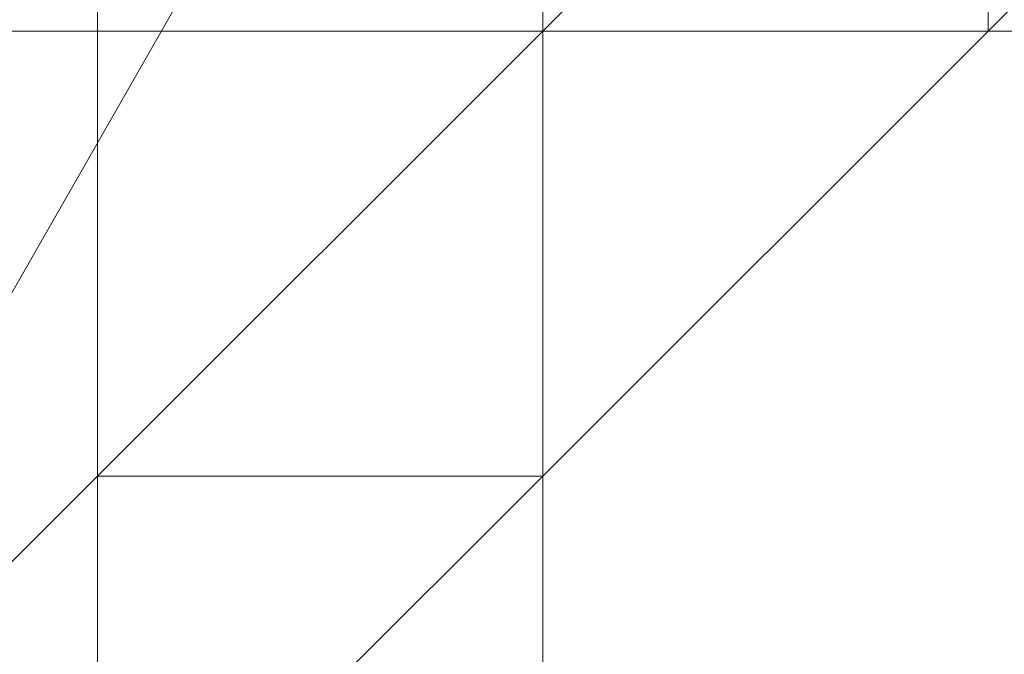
# Model space of a CAD drawing. Header units: inches. Extents: x -79624 to 52587, y -27526 to 10116.
# Tile 254 of 256: x 6275 to 6295, y -7221 to -7208. Entities that reach past the tile are written whole.
import ezdxf
from ezdxf import colors
from ezdxf.entities.mleader import LeaderData, LeaderLine
from ezdxf.math import Vec2, Vec3

# ---------------------------------------------------------------- set-up
doc = ezdxf.new("R2010")
doc.units = ezdxf.units.IN
doc.header["$MEASUREMENT"] = 0
doc.layers.add('- მექანიკური ნაწილი', color=7, linetype='Continuous', lineweight=18)
doc.layers.add('Dimensioning - General', color=7, linetype='Continuous')
doc.styles.add('CT', font='ARIALN.TTF', dxfattribs={"height": 200})
doc.styles.add('GENERATED_STYLE_1', font='txt')
doc.dimstyles.new('GENERATED_STYLE__1', dxfattribs={"dimtxt": 100, "dimasz": 76, "dimexe": 0.18, "dimexo": 0.0625, "dimgap": 0, "dimtad": 0, "dimdec": 0, "dimlfac": 0.1, "dimzin": 0, "dimdsep": 46, "dimtxsty": 'GENERATED_STYLE_1', "dimblk": 'ARROWHEAD_5', "dimblk1": 'ARROWHEAD_5', "dimblk2": 'ARROWHEAD_5', "dimcen": 0.09, "dimse1": 1, "dimse2": 1, "dimclrd": 7, "dimclre": 7, "dimclrt": 7, "dimadec": 0, "dimazin": 0, "dimtfac": 1, "dimtdec": 4, "dimtmove": 0, "dimatfit": 3, "dimfxl": 1, "dimtolj": 1, "dimtzin": 0, "dimarcsym": 0})

# ---------------------------------------------------------------- blocks, each defined once
blk = doc.blocks.new('ARROWHEAD_5')
at = {"linetype": 'Continuous', "lineweight": 0}
blk.add_hatch(color=0, dxfattribs=at).paths.add_polyline_path([(-1, 0.2679), (0, 0), (-1, -0.2679)])
at = {"color": 0, "linetype": 'Continuous', "lineweight": 0}
blk.add_line((0, 0), (-1, 0), dxfattribs=at)
blk = doc.blocks.new('*D249')
at = {"layer": 'Defpoints', "color": 0, "linetype": 'Continuous', "transparency": 16777216}
for p in [(358.556, 209.203), (25258.556, 209.203), (1258.556, -26125.722)]:
    blk.add_point(p, dxfattribs=at)
at = {"layer": 'Dimensioning - General', "color": 7, "linetype": 'Continuous', "lineweight": -2, "transparency": 16777216}
for p, q in [((358.556, 133.203), (358.556, -12795.724)), ((358.556, -26049.722), (358.556, -13148.104))]:
    blk.add_line(p, q, dxfattribs=at)
at = {"layer": 'Dimensioning - General', "color": 7, "linetype": 'Continuous', "lineweight": -2, "transparency": 16777216, "xscale": 76.00000000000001, "yscale": 76.00000000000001, "zscale": 76.00000000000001}
for p, rotation in [((358.556, 209.203), 90), ((358.556, -26125.722), 270)]:
    blk.add_blockref('ARROWHEAD_5', p, dxfattribs=dict(at, rotation=rotation))
at = {"layer": 'Dimensioning - General', "color": 7, "linetype": 'Continuous', "lineweight": 13, "transparency": 16777216, "insert": (358.556, -12971.914), "char_height": 100, "attachment_point": 5, "rotation": 90, "style": 'GENERATED_STYLE_1'}
blk.add_mtext('\\A1;2633', dxfattribs=at)
blk = doc.blocks.new('_DotSmall')
at = {"color": 0, "linetype": 'ByBlock', "const_width": 0.5}
blk.add_lwpolyline([(-0.0625, 0, 1), (0.0625, 0, 1)], format="xyb", close=True, dxfattribs=at)

msp = doc.modelspace()

# ---------------------------------------------------------------- linework, layer by layer
at = {"layer": '- მექანიკური ნაწილი', "color": 7, "lineweight": 0}
for points in [[(6052.32277, -7010.72856), (6115.19697, -7010.72856), (6115.19697, -7037.67465), (6115.19697, -7010.72856), (6178.07116, -7010.72856), (6178.07116, -7037.67465), (6178.07116, -7010.72856), (6115.19697, -7010.72856), (6115.19697, -7037.67465), (6178.07116, -7037.67465), (6115.19697, -7037.67465), (6178.07116, -7037.67465), (6115.19697, -7037.67465), (6178.07116, -7037.67465), (6178.07116, -7199.35115), (6231.96333, -7199.35115), (6231.96333, -7037.67465), (6276.87347, -7037.67465), (6276.87347, -7199.35115), (6231.96333, -7199.35115), (6276.87347, -7199.35115), (6231.96333, -7199.35115), (6276.87347, -7199.35115), (6276.87347, -7702.34471)], [(6115.19697, -7702.34471), (6115.19697, -7199.35115), (6115.19697, -7037.67465), (6178.07116, -7037.67465), (6115.19697, -7037.67465), (6178.07116, -7037.67465), (6231.96333, -7037.67465), (6231.96333, -7010.72856), (6178.07116, -7010.72856), (6178.07116, -7037.67465), (6231.96333, -7037.67465), (6178.07116, -7037.67465), (6178.07116, -7199.35115), (6178.07116, -7702.34471), (6178.07116, -7199.35115), (6231.96333, -7199.35115), (6231.96333, -7208.33317), (6294.83752, -7208.33317), (6294.83752, -7199.35115), (6339.74766, -7199.35115), (6339.74766, -7702.34471)], [(6231.96333, -7702.34471), (6231.96333, -7199.35115), (6276.87347, -7199.35115), (6276.87347, -7702.34471)], [(6276.87347, -7702.34471), (6276.87347, -7199.35115)], [(6330.76563, -7702.34471), (6330.76563, -7199.35115), (6312.80158, -7199.35115), (6276.87347, -7199.35115), (6276.87347, -7702.34471)], [(6178.07116, -7208.33317), (6231.96333, -7208.33317), (6294.83752, -7208.33317)], [(6339.74766, -7208.33317), (6294.83752, -7208.33317)]]:
    msp.add_lwpolyline(points, dxfattribs=at)
at = {"layer": '- მექანიკური ნაწილი', "lineweight": 0}
for points in [[(6303.81955, -7163.42304), (6267.89144, -7226.29723), (6303.81955, -7163.42304)], [(6285.85549, -7199.35115), (6294.83752, -7199.35115), (6285.85549, -7208.33317)], [(6285.85549, -7199.35115), (6285.85549, -7208.33317)], [(6285.85549, -7199.35115), (6285.85549, -7208.33317), (6285.85549, -7199.35115)], [(6294.83752, -7199.35115), (6285.85549, -7208.33317), (6294.83752, -7199.35115)], [(6285.85549, -7208.33317), (6294.83752, -7199.35115), (6285.85549, -7208.33317)], [(6285.85549, -7208.33317), (6294.83752, -7199.35115), (6285.85549, -7208.33317)], [(6285.85549, -7208.33317), (6294.83752, -7199.35115)], [(6294.83752, -7199.35115), (6285.85549, -7208.33317)], [(6285.85549, -7208.33317), (6294.83752, -7199.35115), (6285.85549, -7208.33317)], [(6285.85549, -7208.33317), (6294.83752, -7199.35115), (6285.85549, -7208.33317)], [(6285.85549, -7208.33317), (6294.83752, -7199.35115), (6285.85549, -7208.33317)], [(6285.85549, -7208.33317), (6294.83752, -7199.35115), (6285.85549, -7208.33317)], [(6285.85549, -7208.33317), (6294.83752, -7199.35115), (6285.85549, -7208.33317)], [(6285.85549, -7208.33317), (6294.83752, -7199.35115), (6285.85549, -7208.33317)], [(6285.85549, -7208.33317), (6294.83752, -7199.35115), (6285.85549, -7208.33317)], [(6285.85549, -7208.33317), (6294.83752, -7199.35115), (6285.85549, -7208.33317)], [(6285.85549, -7208.33317), (6294.83752, -7199.35115), (6285.85549, -7208.33317)], [(6285.85549, -7208.33317), (6294.83752, -7199.35115), (6285.85549, -7208.33317)], [(6285.85549, -7208.33317), (6294.83752, -7199.35115), (6285.85549, -7208.33317)], [(6285.85549, -7208.33317), (6294.83752, -7199.35115), (6285.85549, -7208.33317)], [(6285.85549, -7208.33317), (6294.83752, -7199.35115)], [(6294.83752, -7199.35115), (6285.85549, -7208.33317)], [(6285.85549, -7208.33317), (6294.83752, -7199.35115), (6285.85549, -7208.33317)], [(6285.85549, -7208.33317), (6294.83752, -7199.35115), (6285.85549, -7208.33317)], [(6285.85549, -7208.33317), (6294.83752, -7199.35115), (6285.85549, -7208.33317)], [(6285.85549, -7208.33317), (6294.83752, -7199.35115), (6285.85549, -7208.33317)], [(6294.83752, -7199.35115), (6285.85549, -7208.33317), (6294.83752, -7199.35115)], [(6294.83752, -7199.35115), (6285.85549, -7208.33317)], [(6294.83752, -7199.35115), (6285.85549, -7208.33317)], [(6294.83752, -7208.33317), (6303.81955, -7199.35115), (6294.83752, -7208.33317)], [(6294.83752, -7208.33317), (6303.81955, -7199.35115), (6294.83752, -7208.33317)], [(6303.81955, -7199.35115), (6294.83752, -7208.33317)], [(6294.83752, -7208.33317), (6303.81955, -7199.35115), (6294.83752, -7208.33317)], [(6294.83752, -7208.33317), (6303.81955, -7199.35115), (6294.83752, -7208.33317)], [(6294.83752, -7208.33317), (6303.81955, -7199.35115), (6294.83752, -7208.33317)], [(6294.83752, -7208.33317), (6294.83752, -7199.35115)], [(6294.83752, -7208.33317), (6303.81955, -7199.35115), (6294.83752, -7208.33317)], [(6294.83752, -7208.33317), (6303.81955, -7199.35115), (6294.83752, -7208.33317)], [(6294.83752, -7208.33317), (6303.81955, -7199.35115)], [(6303.81955, -7199.35115), (6294.83752, -7208.33317)], [(6294.83752, -7208.33317), (6303.81955, -7199.35115), (6294.83752, -7208.33317)], [(6294.83752, -7208.33317), (6303.81955, -7199.35115), (6294.83752, -7208.33317)], [(6294.83752, -7208.33317), (6303.81955, -7199.35115), (6294.83752, -7208.33317)], [(6294.83752, -7199.35115), (6294.83752, -7208.33317)], [(6294.83752, -7208.33317), (6303.81955, -7199.35115), (6294.83752, -7208.33317)], [(6294.83752, -7208.33317), (6303.81955, -7199.35115), (6294.83752, -7208.33317)], [(6294.83752, -7208.33317), (6303.81955, -7199.35115)], [(6303.81955, -7199.35115), (6294.83752, -7208.33317)], [(6294.83752, -7208.33317), (6303.81955, -7199.35115), (6294.83752, -7208.33317)], [(6294.83752, -7208.33317), (6303.81955, -7199.35115), (6294.83752, -7208.33317)], [(6294.83752, -7208.33317), (6303.81955, -7199.35115), (6294.83752, -7208.33317)], [(6294.83752, -7199.35115), (6294.83752, -7208.33317)], [(6294.83752, -7208.33317), (6294.83752, -7199.35115)], [(6285.85549, -7208.33317), (6276.87347, -7217.3152), (6285.85549, -7208.33317)], [(6285.85549, -7208.33317), (6276.87347, -7217.3152), (6285.85549, -7208.33317)], [(6276.87347, -7217.3152), (6285.85549, -7208.33317), (6276.87347, -7217.3152)], [(6276.87347, -7217.3152), (6285.85549, -7208.33317), (6276.87347, -7217.3152)], [(6276.87347, -7217.3152), (6285.85549, -7208.33317), (6276.87347, -7217.3152)], [(6276.87347, -7217.3152), (6285.85549, -7208.33317), (6276.87347, -7217.3152)], [(6276.87347, -7217.3152), (6285.85549, -7208.33317), (6276.87347, -7217.3152)], [(6276.87347, -7217.3152), (6285.85549, -7208.33317), (6276.87347, -7217.3152)], [(6276.87347, -7217.3152), (6285.85549, -7208.33317), (6276.87347, -7217.3152)], [(6276.87347, -7217.3152), (6285.85549, -7208.33317), (6276.87347, -7217.3152)], [(6276.87347, -7217.3152), (6285.85549, -7208.33317), (6276.87347, -7217.3152)], [(6276.87347, -7217.3152), (6285.85549, -7208.33317), (6276.87347, -7217.3152)], [(6276.87347, -7217.3152), (6285.85549, -7208.33317), (6276.87347, -7217.3152)], [(6276.87347, -7217.3152), (6285.85549, -7208.33317), (6276.87347, -7217.3152)], [(6276.87347, -7217.3152), (6285.85549, -7208.33317), (6276.87347, -7217.3152)], [(6276.87347, -7217.3152), (6285.85549, -7208.33317), (6276.87347, -7217.3152)], [(6276.87347, -7217.3152), (6285.85549, -7208.33317), (6276.87347, -7217.3152)], [(6276.87347, -7217.3152), (6285.85549, -7208.33317), (6276.87347, -7217.3152)], [(6276.87347, -7217.3152), (6285.85549, -7208.33317)], [(6276.87347, -7217.3152), (6285.85549, -7208.33317), (6276.87347, -7217.3152)], [(6276.87347, -7217.3152), (6285.85549, -7208.33317), (6276.87347, -7217.3152)], [(6276.87347, -7217.3152), (6285.85549, -7208.33317), (6276.87347, -7217.3152)], [(6276.87347, -7217.3152), (6285.85549, -7208.33317), (6276.87347, -7217.3152)], [(6276.87347, -7217.3152), (6285.85549, -7208.33317), (6276.87347, -7217.3152)], [(6276.87347, -7217.3152), (6285.85549, -7208.33317), (6276.87347, -7217.3152)], [(6276.87347, -7217.3152), (6285.85549, -7208.33317), (6276.87347, -7217.3152)], [(6276.87347, -7217.3152), (6285.85549, -7208.33317), (6276.87347, -7217.3152)], [(6276.87347, -7217.3152), (6285.85549, -7208.33317), (6276.87347, -7217.3152)], [(6276.87347, -7217.3152), (6285.85549, -7208.33317), (6276.87347, -7217.3152)], [(6276.87347, -7217.3152), (6285.85549, -7208.33317), (6276.87347, -7217.3152)], [(6276.87347, -7217.3152), (6285.85549, -7208.33317)], [(6276.87347, -7217.3152), (6285.85549, -7208.33317), (6276.87347, -7217.3152)], [(6276.87347, -7217.3152), (6285.85549, -7208.33317), (6276.87347, -7217.3152)], [(6276.87347, -7217.3152), (6285.85549, -7208.33317), (6276.87347, -7217.3152)], [(6276.87347, -7217.3152), (6285.85549, -7208.33317), (6276.87347, -7217.3152)], [(6276.87347, -7217.3152), (6285.85549, -7208.33317), (6276.87347, -7217.3152)], [(6276.87347, -7217.3152), (6285.85549, -7208.33317), (6276.87347, -7217.3152)], [(6285.85549, -7208.33317), (6276.87347, -7217.3152), (6285.85549, -7208.33317)], [(6285.85549, -7208.33317), (6276.87347, -7217.3152)], [(6285.85549, -7208.33317), (6276.87347, -7217.3152)], [(6285.85549, -7208.33317), (6285.85549, -7208.33317)], [(6285.85549, -7208.33317), (6285.85549, -7208.33317)], [(6294.83752, -7208.33317), (6285.85549, -7208.33317)], [(6285.85549, -7208.33317), (6294.83752, -7208.33317), (6285.85549, -7208.33317)], [(6285.85549, -7208.33317), (6294.83752, -7208.33317), (6285.85549, -7208.33317)], [(6285.85549, -7208.33317), (6294.83752, -7208.33317), (6285.85549, -7208.33317)], [(6285.85549, -7208.33317), (6294.83752, -7208.33317), (6285.85549, -7208.33317)], [(6294.83752, -7208.33317), (6285.85549, -7208.33317), (6294.83752, -7208.33317)], [(6294.83752, -7208.33317), (6285.85549, -7208.33317)], [(6294.83752, -7208.33317), (6285.85549, -7208.33317)], [(6285.85549, -7208.33317), (6294.83752, -7208.33317), (6285.85549, -7208.33317)], [(6285.85549, -7208.33317), (6294.83752, -7208.33317), (6285.85549, -7208.33317)], [(6285.85549, -7208.33317), (6294.83752, -7208.33317)], [(6285.85549, -7208.33317), (6285.85549, -7208.33317)], [(6285.85549, -7208.33317), (6285.85549, -7208.33317)], [(6285.85549, -7217.3152), (6285.85549, -7208.33317), (6285.85549, -7217.3152)], [(6285.85549, -7208.33317), (6294.83752, -7208.33317)], [(6285.85549, -7217.3152), (6285.85549, -7208.33317)], [(6294.83752, -7208.33317), (6285.85549, -7217.3152)], [(6285.85549, -7217.3152), (6294.83752, -7208.33317), (6285.85549, -7217.3152)], [(6285.85549, -7217.3152), (6294.83752, -7208.33317), (6285.85549, -7217.3152)], [(6285.85549, -7217.3152), (6294.83752, -7208.33317), (6285.85549, -7217.3152)], [(6285.85549, -7217.3152), (6294.83752, -7208.33317), (6285.85549, -7217.3152)], [(6285.85549, -7217.3152), (6294.83752, -7208.33317), (6285.85549, -7217.3152)], [(6285.85549, -7217.3152), (6294.83752, -7208.33317), (6285.85549, -7217.3152)], [(6285.85549, -7217.3152), (6294.83752, -7208.33317), (6285.85549, -7217.3152)], [(6285.85549, -7217.3152), (6294.83752, -7208.33317), (6285.85549, -7217.3152)], [(6285.85549, -7217.3152), (6294.83752, -7208.33317), (6285.85549, -7217.3152)], [(6285.85549, -7217.3152), (6294.83752, -7208.33317), (6285.85549, -7217.3152)], [(6285.85549, -7217.3152), (6294.83752, -7208.33317), (6285.85549, -7217.3152)], [(6285.85549, -7217.3152), (6294.83752, -7208.33317), (6285.85549, -7217.3152)], [(6285.85549, -7217.3152), (6294.83752, -7208.33317), (6285.85549, -7217.3152)], [(6285.85549, -7217.3152), (6294.83752, -7208.33317), (6285.85549, -7217.3152)], [(6285.85549, -7208.33317), (6294.83752, -7208.33317), (6285.85549, -7208.33317)], [(6294.83752, -7208.33317), (6285.85549, -7208.33317), (6294.83752, -7208.33317)], [(6285.85549, -7208.33317), (6285.85549, -7208.33317)], [(6285.85549, -7208.33317), (6285.85549, -7208.33317)], [(6285.85549, -7208.33317), (6285.85549, -7208.33317)], [(6285.85549, -7208.33317), (6285.85549, -7208.33317)], [(6285.85549, -7208.33317), (6285.85549, -7208.33317)], [(6285.85549, -7208.33317), (6285.85549, -7217.3152), (6285.85549, -7208.33317)], [(6285.85549, -7208.33317), (6285.85549, -7208.33317)], [(6285.85549, -7217.3152), (6285.85549, -7208.33317), (6285.85549, -7217.3152)], [(6285.85549, -7208.33317), (6285.85549, -7208.33317)], [(6285.85549, -7217.3152), (6285.85549, -7208.33317), (6285.85549, -7217.3152)], [(6285.85549, -7208.33317), (6285.85549, -7208.33317)], [(6285.85549, -7208.33317), (6285.85549, -7208.33317)], [(6285.85549, -7208.33317), (6285.85549, -7208.33317)], [(6285.85549, -7208.33317), (6285.85549, -7208.33317)], [(6285.85549, -7208.33317), (6285.85549, -7208.33317)], [(6285.85549, -7208.33317), (6285.85549, -7208.33317)], [(6285.85549, -7208.33317), (6285.85549, -7208.33317)], [(6294.83752, -7208.33317), (6285.85549, -7208.33317)], [(6285.85549, -7208.33317), (6294.83752, -7208.33317), (6285.85549, -7208.33317)], [(6285.85549, -7208.33317), (6294.83752, -7208.33317), (6285.85549, -7208.33317)], [(6285.85549, -7208.33317), (6294.83752, -7208.33317), (6285.85549, -7208.33317)], [(6285.85549, -7208.33317), (6294.83752, -7208.33317), (6285.85549, -7208.33317)], [(6294.83752, -7208.33317), (6285.85549, -7208.33317), (6294.83752, -7208.33317)], [(6294.83752, -7208.33317), (6285.85549, -7208.33317)], [(6294.83752, -7208.33317), (6285.85549, -7208.33317)], [(6285.85549, -7208.33317), (6294.83752, -7208.33317), (6285.85549, -7208.33317)], [(6285.85549, -7208.33317), (6294.83752, -7208.33317), (6285.85549, -7208.33317)], [(6285.85549, -7208.33317), (6294.83752, -7208.33317)], [(6285.85549, -7208.33317), (6285.85549, -7208.33317)], [(6285.85549, -7208.33317), (6285.85549, -7217.3152)], [(6285.85549, -7208.33317), (6285.85549, -7217.3152)], [(6285.85549, -7208.33317), (6285.85549, -7208.33317)], [(6285.85549, -7217.3152), (6285.85549, -7208.33317), (6285.85549, -7217.3152)], [(6285.85549, -7208.33317), (6294.83752, -7208.33317)], [(6285.85549, -7217.3152), (6285.85549, -7208.33317)], [(6294.83752, -7208.33317), (6285.85549, -7217.3152)], [(6285.85549, -7217.3152), (6294.83752, -7208.33317), (6285.85549, -7217.3152)], [(6285.85549, -7217.3152), (6294.83752, -7208.33317), (6285.85549, -7217.3152)], [(6285.85549, -7217.3152), (6294.83752, -7208.33317), (6285.85549, -7217.3152)], [(6285.85549, -7217.3152), (6294.83752, -7208.33317), (6285.85549, -7217.3152)], [(6285.85549, -7217.3152), (6294.83752, -7208.33317), (6285.85549, -7217.3152)], [(6285.85549, -7217.3152), (6294.83752, -7208.33317), (6285.85549, -7217.3152)], [(6285.85549, -7217.3152), (6294.83752, -7208.33317), (6285.85549, -7217.3152)], [(6285.85549, -7217.3152), (6294.83752, -7208.33317), (6285.85549, -7217.3152)], [(6285.85549, -7217.3152), (6294.83752, -7208.33317), (6285.85549, -7217.3152)], [(6285.85549, -7217.3152), (6294.83752, -7208.33317), (6285.85549, -7217.3152)], [(6285.85549, -7217.3152), (6294.83752, -7208.33317), (6285.85549, -7217.3152)], [(6285.85549, -7217.3152), (6294.83752, -7208.33317), (6285.85549, -7217.3152)], [(6285.85549, -7217.3152), (6294.83752, -7208.33317), (6285.85549, -7217.3152)], [(6285.85549, -7217.3152), (6294.83752, -7208.33317), (6285.85549, -7217.3152)], [(6285.85549, -7208.33317), (6294.83752, -7208.33317), (6285.85549, -7208.33317)], [(6294.83752, -7208.33317), (6285.85549, -7208.33317), (6294.83752, -7208.33317)], [(6285.85549, -7208.33317), (6285.85549, -7208.33317)], [(6285.85549, -7208.33317), (6285.85549, -7208.33317)], [(6285.85549, -7208.33317), (6285.85549, -7208.33317)], [(6285.85549, -7208.33317), (6285.85549, -7208.33317)], [(6285.85549, -7208.33317), (6285.85549, -7208.33317)], [(6285.85549, -7208.33317), (6285.85549, -7217.3152)], [(6285.85549, -7208.33317), (6285.85549, -7217.3152), (6285.85549, -7208.33317)], [(6285.85549, -7208.33317), (6285.85549, -7208.33317)], [(6285.85549, -7217.3152), (6285.85549, -7208.33317), (6285.85549, -7217.3152)], [(6285.85549, -7208.33317), (6285.85549, -7208.33317)], [(6285.85549, -7217.3152), (6285.85549, -7208.33317), (6285.85549, -7217.3152)], [(6285.85549, -7208.33317), (6285.85549, -7208.33317)], [(6285.85549, -7208.33317), (6285.85549, -7208.33317)], [(6285.85549, -7208.33317), (6285.85549, -7208.33317)], [(6285.85549, -7208.33317), (6285.85549, -7208.33317)], [(6285.85549, -7208.33317), (6285.85549, -7208.33317)], [(6285.85549, -7208.33317), (6285.85549, -7208.33317)], [(6285.85549, -7208.33317), (6285.85549, -7208.33317)], [(6294.83752, -7208.33317), (6285.85549, -7208.33317)], [(6285.85549, -7208.33317), (6294.83752, -7208.33317), (6285.85549, -7208.33317)], [(6285.85549, -7208.33317), (6294.83752, -7208.33317), (6285.85549, -7208.33317)], [(6285.85549, -7208.33317), (6294.83752, -7208.33317), (6285.85549, -7208.33317)], [(6285.85549, -7208.33317), (6294.83752, -7208.33317), (6285.85549, -7208.33317)], [(6294.83752, -7208.33317), (6285.85549, -7208.33317), (6294.83752, -7208.33317)], [(6294.83752, -7208.33317), (6285.85549, -7208.33317)], [(6294.83752, -7208.33317), (6285.85549, -7208.33317)], [(6285.85549, -7208.33317), (6294.83752, -7208.33317), (6285.85549, -7208.33317)], [(6285.85549, -7208.33317), (6294.83752, -7208.33317), (6285.85549, -7208.33317)], [(6285.85549, -7208.33317), (6294.83752, -7208.33317)], [(6285.85549, -7208.33317), (6285.85549, -7208.33317)], [(6285.85549, -7208.33317), (6285.85549, -7217.3152)], [(6285.85549, -7208.33317), (6285.85549, -7217.3152)], [(6285.85549, -7208.33317), (6285.85549, -7208.33317)], [(6285.85549, -7217.3152), (6285.85549, -7208.33317), (6285.85549, -7217.3152)], [(6285.85549, -7208.33317), (6294.83752, -7208.33317)], [(6285.85549, -7217.3152), (6285.85549, -7208.33317)], [(6294.83752, -7208.33317), (6285.85549, -7217.3152)], [(6285.85549, -7217.3152), (6294.83752, -7208.33317), (6285.85549, -7217.3152)], [(6285.85549, -7217.3152), (6294.83752, -7208.33317), (6285.85549, -7217.3152)], [(6285.85549, -7217.3152), (6294.83752, -7208.33317), (6285.85549, -7217.3152)], [(6285.85549, -7217.3152), (6294.83752, -7208.33317), (6285.85549, -7217.3152)], [(6285.85549, -7217.3152), (6294.83752, -7208.33317), (6285.85549, -7217.3152)], [(6285.85549, -7217.3152), (6294.83752, -7208.33317), (6285.85549, -7217.3152)], [(6285.85549, -7217.3152), (6294.83752, -7208.33317), (6285.85549, -7217.3152)], [(6285.85549, -7217.3152), (6294.83752, -7208.33317), (6285.85549, -7217.3152)], [(6285.85549, -7217.3152), (6294.83752, -7208.33317), (6285.85549, -7217.3152)], [(6285.85549, -7217.3152), (6294.83752, -7208.33317), (6285.85549, -7217.3152)], [(6285.85549, -7217.3152), (6294.83752, -7208.33317), (6285.85549, -7217.3152)], [(6285.85549, -7217.3152), (6294.83752, -7208.33317), (6285.85549, -7217.3152)], [(6285.85549, -7217.3152), (6294.83752, -7208.33317), (6285.85549, -7217.3152)], [(6285.85549, -7217.3152), (6294.83752, -7208.33317), (6285.85549, -7217.3152)], [(6285.85549, -7208.33317), (6294.83752, -7208.33317), (6285.85549, -7208.33317)], [(6294.83752, -7208.33317), (6285.85549, -7208.33317), (6294.83752, -7208.33317)], [(6285.85549, -7208.33317), (6285.85549, -7208.33317)], [(6285.85549, -7208.33317), (6285.85549, -7208.33317)], [(6285.85549, -7208.33317), (6285.85549, -7208.33317)], [(6285.85549, -7208.33317), (6285.85549, -7208.33317)], [(6285.85549, -7208.33317), (6285.85549, -7208.33317)], [(6285.85549, -7208.33317), (6285.85549, -7217.3152)], [(6285.85549, -7208.33317), (6285.85549, -7217.3152), (6285.85549, -7208.33317)], [(6285.85549, -7208.33317), (6285.85549, -7208.33317)], [(6285.85549, -7217.3152), (6285.85549, -7208.33317), (6285.85549, -7217.3152)], [(6285.85549, -7208.33317), (6285.85549, -7208.33317)], [(6285.85549, -7217.3152), (6285.85549, -7208.33317), (6285.85549, -7217.3152)], [(6285.85549, -7208.33317), (6285.85549, -7208.33317)], [(6285.85549, -7208.33317), (6285.85549, -7208.33317)], [(6285.85549, -7208.33317), (6285.85549, -7208.33317)], [(6285.85549, -7208.33317), (6285.85549, -7208.33317)], [(6285.85549, -7208.33317), (6285.85549, -7208.33317)], [(6285.85549, -7208.33317), (6285.85549, -7208.33317)], [(6285.85549, -7208.33317), (6285.85549, -7208.33317)], [(6285.85549, -7208.33317), (6285.85549, -7208.33317)], [(6285.85549, -7208.33317), (6285.85549, -7208.33317)], [(6285.85549, -7208.33317), (6285.85549, -7208.33317)], [(6303.81955, -7208.33317), (6294.83752, -7208.33317)], [(6294.83752, -7208.33317), (6303.81955, -7208.33317), (6294.83752, -7208.33317)], [(6294.83752, -7208.33317), (6303.81955, -7208.33317), (6294.83752, -7208.33317)], [(6294.83752, -7208.33317), (6303.81955, -7208.33317), (6294.83752, -7208.33317)], [(6294.83752, -7208.33317), (6303.81955, -7208.33317), (6294.83752, -7208.33317)], [(6294.83752, -7208.33317), (6303.81955, -7208.33317), (6294.83752, -7208.33317)], [(6294.83752, -7208.33317), (6303.81955, -7208.33317), (6294.83752, -7208.33317)], [(6294.83752, -7208.33317), (6303.81955, -7208.33317), (6294.83752, -7208.33317)], [(6294.83752, -7208.33317), (6303.81955, -7208.33317), (6294.83752, -7208.33317)], [(6294.83752, -7208.33317), (6303.81955, -7208.33317), (6294.83752, -7208.33317)], [(6294.83752, -7208.33317), (6303.81955, -7208.33317), (6294.83752, -7208.33317)], [(6294.83752, -7208.33317), (6303.81955, -7208.33317), (6294.83752, -7208.33317)], [(6294.83752, -7208.33317), (6303.81955, -7208.33317), (6294.83752, -7208.33317)], [(6294.83752, -7208.33317), (6303.81955, -7208.33317), (6294.83752, -7208.33317)], [(6294.83752, -7208.33317), (6303.81955, -7208.33317), (6294.83752, -7208.33317)], [(6294.83752, -7208.33317), (6303.81955, -7208.33317), (6294.83752, -7208.33317)], [(6294.83752, -7208.33317), (6303.81955, -7208.33317), (6294.83752, -7208.33317)], [(6294.83752, -7208.33317), (6303.81955, -7208.33317), (6294.83752, -7208.33317)], [(6294.83752, -7208.33317), (6303.81955, -7208.33317)], [(6294.83752, -7208.33317), (6294.83752, -7208.33317)], [(6294.83752, -7208.33317), (6294.83752, -7208.33317)], [(6294.83752, -7208.33317), (6294.83752, -7208.33317)], [(6294.83752, -7208.33317), (6294.83752, -7208.33317)], [(6294.83752, -7208.33317), (6294.83752, -7208.33317)], [(6294.83752, -7208.33317), (6294.83752, -7208.33317)], [(6294.83752, -7208.33317), (6294.83752, -7208.33317)], [(6294.83752, -7208.33317), (6294.83752, -7208.33317)], [(6294.83752, -7208.33317), (6294.83752, -7208.33317)], [(6294.83752, -7208.33317), (6294.83752, -7208.33317)], [(6294.83752, -7208.33317), (6294.83752, -7208.33317)], [(6294.83752, -7208.33317), (6294.83752, -7208.33317)], [(6294.83752, -7208.33317), (6294.83752, -7208.33317)], [(6294.83752, -7208.33317), (6294.83752, -7208.33317)], [(6294.83752, -7208.33317), (6294.83752, -7208.33317)], [(6294.83752, -7208.33317), (6294.83752, -7208.33317)], [(6294.83752, -7208.33317), (6294.83752, -7208.33317)], [(6294.83752, -7208.33317), (6294.83752, -7208.33317)], [(6294.83752, -7208.33317), (6294.83752, -7208.33317)], [(6294.83752, -7208.33317), (6294.83752, -7208.33317)], [(6294.83752, -7208.33317), (6294.83752, -7208.33317)], [(6294.83752, -7208.33317), (6294.83752, -7208.33317)], [(6294.83752, -7208.33317), (6294.83752, -7208.33317)], [(6294.83752, -7208.33317), (6303.81955, -7208.33317), (6294.83752, -7208.33317)], [(6294.83752, -7208.33317), (6303.81955, -7208.33317), (6294.83752, -7208.33317)], [(6294.83752, -7208.33317), (6303.81955, -7208.33317), (6294.83752, -7208.33317)], [(6294.83752, -7208.33317), (6303.81955, -7208.33317), (6294.83752, -7208.33317)], [(6294.83752, -7208.33317), (6303.81955, -7208.33317), (6294.83752, -7208.33317)], [(6294.83752, -7208.33317), (6303.81955, -7208.33317), (6294.83752, -7208.33317)], [(6294.83752, -7208.33317), (6303.81955, -7208.33317), (6294.83752, -7208.33317)], [(6294.83752, -7208.33317), (6303.81955, -7208.33317), (6294.83752, -7208.33317)], [(6294.83752, -7208.33317), (6303.81955, -7208.33317), (6294.83752, -7208.33317)], [(6294.83752, -7208.33317), (6303.81955, -7208.33317), (6294.83752, -7208.33317)], [(6294.83752, -7208.33317), (6303.81955, -7208.33317), (6294.83752, -7208.33317)], [(6294.83752, -7208.33317), (6303.81955, -7208.33317), (6294.83752, -7208.33317)], [(6294.83752, -7208.33317), (6303.81955, -7208.33317), (6294.83752, -7208.33317)], [(6294.83752, -7208.33317), (6303.81955, -7208.33317), (6294.83752, -7208.33317)], [(6294.83752, -7208.33317), (6303.81955, -7208.33317), (6294.83752, -7208.33317)], [(6294.83752, -7208.33317), (6303.81955, -7208.33317), (6294.83752, -7208.33317)], [(6294.83752, -7208.33317), (6303.81955, -7208.33317), (6294.83752, -7208.33317)], [(6294.83752, -7208.33317), (6303.81955, -7208.33317)], [(6294.83752, -7208.33317), (6294.83752, -7208.33317)], [(6294.83752, -7208.33317), (6294.83752, -7208.33317)], [(6294.83752, -7208.33317), (6294.83752, -7208.33317)], [(6294.83752, -7208.33317), (6294.83752, -7208.33317)], [(6294.83752, -7208.33317), (6294.83752, -7208.33317)], [(6294.83752, -7208.33317), (6294.83752, -7208.33317)], [(6294.83752, -7208.33317), (6294.83752, -7208.33317)], [(6294.83752, -7208.33317), (6294.83752, -7208.33317)], [(6294.83752, -7208.33317), (6294.83752, -7208.33317)], [(6294.83752, -7208.33317), (6294.83752, -7208.33317)], [(6294.83752, -7208.33317), (6294.83752, -7208.33317)], [(6294.83752, -7208.33317), (6294.83752, -7208.33317)], [(6294.83752, -7208.33317), (6294.83752, -7208.33317)], [(6294.83752, -7208.33317), (6294.83752, -7208.33317)], [(6294.83752, -7208.33317), (6294.83752, -7208.33317)], [(6294.83752, -7208.33317), (6294.83752, -7208.33317)], [(6294.83752, -7208.33317), (6294.83752, -7208.33317)], [(6294.83752, -7208.33317), (6294.83752, -7208.33317)], [(6294.83752, -7208.33317), (6294.83752, -7208.33317)], [(6294.83752, -7208.33317), (6294.83752, -7208.33317)], [(6294.83752, -7208.33317), (6294.83752, -7208.33317)], [(6294.83752, -7208.33317), (6294.83752, -7208.33317)], [(6294.83752, -7208.33317), (6294.83752, -7208.33317)], [(6303.81955, -7208.33317), (6294.83752, -7208.33317)], [(6294.83752, -7208.33317), (6303.81955, -7208.33317), (6294.83752, -7208.33317)], [(6294.83752, -7208.33317), (6303.81955, -7208.33317), (6294.83752, -7208.33317)], [(6294.83752, -7208.33317), (6303.81955, -7208.33317), (6294.83752, -7208.33317)], [(6294.83752, -7208.33317), (6303.81955, -7208.33317), (6294.83752, -7208.33317)], [(6294.83752, -7208.33317), (6303.81955, -7208.33317), (6294.83752, -7208.33317)], [(6294.83752, -7208.33317), (6303.81955, -7208.33317), (6294.83752, -7208.33317)], [(6294.83752, -7208.33317), (6303.81955, -7208.33317), (6294.83752, -7208.33317)], [(6294.83752, -7208.33317), (6303.81955, -7208.33317), (6294.83752, -7208.33317)], [(6294.83752, -7208.33317), (6303.81955, -7208.33317), (6294.83752, -7208.33317)], [(6294.83752, -7208.33317), (6303.81955, -7208.33317), (6294.83752, -7208.33317)], [(6294.83752, -7208.33317), (6303.81955, -7208.33317), (6294.83752, -7208.33317)], [(6294.83752, -7208.33317), (6303.81955, -7208.33317), (6294.83752, -7208.33317)], [(6294.83752, -7208.33317), (6303.81955, -7208.33317), (6294.83752, -7208.33317)], [(6294.83752, -7208.33317), (6303.81955, -7208.33317), (6294.83752, -7208.33317)], [(6294.83752, -7208.33317), (6303.81955, -7208.33317), (6294.83752, -7208.33317)], [(6294.83752, -7208.33317), (6303.81955, -7208.33317), (6294.83752, -7208.33317)], [(6294.83752, -7208.33317), (6303.81955, -7208.33317), (6294.83752, -7208.33317)], [(6294.83752, -7208.33317), (6303.81955, -7208.33317)], [(6294.83752, -7208.33317), (6294.83752, -7208.33317)], [(6294.83752, -7208.33317), (6294.83752, -7208.33317)], [(6294.83752, -7208.33317), (6294.83752, -7208.33317)], [(6294.83752, -7208.33317), (6294.83752, -7208.33317)], [(6294.83752, -7208.33317), (6294.83752, -7208.33317)], [(6294.83752, -7208.33317), (6294.83752, -7208.33317)], [(6294.83752, -7208.33317), (6294.83752, -7208.33317)], [(6294.83752, -7208.33317), (6294.83752, -7208.33317)], [(6294.83752, -7208.33317), (6294.83752, -7208.33317)], [(6294.83752, -7208.33317), (6294.83752, -7208.33317)], [(6294.83752, -7208.33317), (6294.83752, -7208.33317)], [(6294.83752, -7208.33317), (6294.83752, -7208.33317)], [(6294.83752, -7208.33317), (6294.83752, -7208.33317)], [(6294.83752, -7208.33317), (6294.83752, -7208.33317)], [(6294.83752, -7208.33317), (6294.83752, -7208.33317)], [(6294.83752, -7208.33317), (6294.83752, -7208.33317)], [(6294.83752, -7208.33317), (6294.83752, -7208.33317)], [(6294.83752, -7208.33317), (6294.83752, -7208.33317)], [(6294.83752, -7208.33317), (6294.83752, -7208.33317)], [(6294.83752, -7208.33317), (6294.83752, -7208.33317)], [(6294.83752, -7208.33317), (6294.83752, -7208.33317)], [(6294.83752, -7208.33317), (6294.83752, -7208.33317)], [(6294.83752, -7208.33317), (6294.83752, -7208.33317)], [(6267.89144, -7226.29723), (6276.87347, -7217.3152), (6276.87347, -7226.29723)], [(6276.87347, -7217.3152), (6276.87347, -7217.3152)], [(6276.87347, -7217.3152), (6276.87347, -7217.3152)], [(6276.87347, -7217.3152), (6276.87347, -7217.3152)], [(6276.87347, -7217.3152), (6276.87347, -7226.29723), (6276.87347, -7217.3152)], [(6285.85549, -7217.3152), (6276.87347, -7217.3152), (6285.85549, -7217.3152)], [(6276.87347, -7217.3152), (6276.87347, -7217.3152)], [(6276.87347, -7217.3152), (6276.87347, -7226.29723)], [(6276.87347, -7217.3152), (6276.87347, -7226.29723)], [(6276.87347, -7217.3152), (6276.87347, -7217.3152)], [(6276.87347, -7226.29723), (6276.87347, -7217.3152), (6276.87347, -7226.29723)], [(6276.87347, -7217.3152), (6276.87347, -7217.3152)], [(6276.87347, -7226.29723), (6276.87347, -7217.3152), (6276.87347, -7226.29723)], [(6276.87347, -7217.3152), (6276.87347, -7217.3152)], [(6276.87347, -7226.29723), (6276.87347, -7217.3152), (6276.87347, -7226.29723)], [(6276.87347, -7217.3152), (6276.87347, -7217.3152)], [(6276.87347, -7226.29723), (6276.87347, -7217.3152), (6276.87347, -7226.29723)], [(6276.87347, -7217.3152), (6285.85549, -7217.3152)], [(6276.87347, -7226.29723), (6276.87347, -7217.3152)], [(6285.85549, -7217.3152), (6276.87347, -7226.29723)], [(6276.87347, -7226.29723), (6285.85549, -7217.3152), (6276.87347, -7226.29723)], [(6276.87347, -7226.29723), (6285.85549, -7217.3152), (6276.87347, -7226.29723)], [(6276.87347, -7226.29723), (6285.85549, -7217.3152), (6276.87347, -7226.29723)], [(6276.87347, -7226.29723), (6285.85549, -7217.3152), (6276.87347, -7226.29723)], [(6276.87347, -7226.29723), (6285.85549, -7217.3152), (6276.87347, -7226.29723)], [(6276.87347, -7226.29723), (6285.85549, -7217.3152), (6276.87347, -7226.29723)], [(6276.87347, -7226.29723), (6285.85549, -7217.3152), (6276.87347, -7226.29723)], [(6276.87347, -7226.29723), (6285.85549, -7217.3152), (6276.87347, -7226.29723)], [(6276.87347, -7226.29723), (6285.85549, -7217.3152), (6276.87347, -7226.29723)], [(6285.85549, -7217.3152), (6276.87347, -7217.3152), (6285.85549, -7217.3152)], [(6276.87347, -7217.3152), (6276.87347, -7217.3152)], [(6276.87347, -7226.29723), (6276.87347, -7217.3152), (6276.87347, -7226.29723)], [(6276.87347, -7217.3152), (6276.87347, -7226.29723), (6276.87347, -7217.3152)], [(6276.87347, -7217.3152), (6276.87347, -7226.29723), (6276.87347, -7217.3152)], [(6276.87347, -7217.3152), (6276.87347, -7217.3152)], [(6276.87347, -7226.29723), (6276.87347, -7217.3152), (6276.87347, -7226.29723)], [(6276.87347, -7217.3152), (6276.87347, -7217.3152)], [(6276.87347, -7226.29723), (6276.87347, -7217.3152), (6276.87347, -7226.29723)], [(6276.87347, -7217.3152), (6276.87347, -7217.3152)], [(6276.87347, -7226.29723), (6276.87347, -7217.3152), (6276.87347, -7226.29723)], [(6276.87347, -7217.3152), (6276.87347, -7217.3152)], [(6276.87347, -7226.29723), (6276.87347, -7217.3152), (6276.87347, -7226.29723)], [(6276.87347, -7217.3152), (6276.87347, -7217.3152)], [(6276.87347, -7226.29723), (6276.87347, -7217.3152), (6276.87347, -7226.29723)], [(6276.87347, -7217.3152), (6276.87347, -7217.3152)], [(6276.87347, -7226.29723), (6276.87347, -7217.3152), (6276.87347, -7226.29723)], [(6276.87347, -7217.3152), (6276.87347, -7217.3152)], [(6276.87347, -7226.29723), (6276.87347, -7217.3152), (6276.87347, -7226.29723)], [(6285.85549, -7217.3152), (6276.87347, -7217.3152)], [(6285.85549, -7217.3152), (6276.87347, -7217.3152), (6285.85549, -7217.3152)], [(6276.87347, -7217.3152), (6276.87347, -7217.3152)], [(6276.87347, -7217.3152), (6276.87347, -7226.29723)], [(6276.87347, -7217.3152), (6276.87347, -7226.29723)], [(6276.87347, -7217.3152), (6276.87347, -7217.3152)], [(6276.87347, -7226.29723), (6276.87347, -7217.3152), (6276.87347, -7226.29723)], [(6276.87347, -7217.3152), (6276.87347, -7217.3152)], [(6276.87347, -7226.29723), (6276.87347, -7217.3152), (6276.87347, -7226.29723)], [(6276.87347, -7217.3152), (6276.87347, -7217.3152)], [(6276.87347, -7226.29723), (6276.87347, -7217.3152), (6276.87347, -7226.29723)], [(6276.87347, -7217.3152), (6276.87347, -7217.3152)], [(6276.87347, -7226.29723), (6276.87347, -7217.3152), (6276.87347, -7226.29723)], [(6276.87347, -7217.3152), (6285.85549, -7217.3152)], [(6276.87347, -7226.29723), (6276.87347, -7217.3152)], [(6285.85549, -7217.3152), (6276.87347, -7226.29723)], [(6276.87347, -7226.29723), (6285.85549, -7217.3152), (6276.87347, -7226.29723)], [(6276.87347, -7226.29723), (6285.85549, -7217.3152), (6276.87347, -7226.29723)], [(6276.87347, -7226.29723), (6285.85549, -7217.3152), (6276.87347, -7226.29723)], [(6276.87347, -7226.29723), (6285.85549, -7217.3152), (6276.87347, -7226.29723)], [(6276.87347, -7226.29723), (6285.85549, -7217.3152), (6276.87347, -7226.29723)], [(6276.87347, -7226.29723), (6285.85549, -7217.3152), (6276.87347, -7226.29723)], [(6276.87347, -7226.29723), (6285.85549, -7217.3152), (6276.87347, -7226.29723)], [(6276.87347, -7226.29723), (6285.85549, -7217.3152), (6276.87347, -7226.29723)], [(6276.87347, -7226.29723), (6285.85549, -7217.3152), (6276.87347, -7226.29723)], [(6285.85549, -7217.3152), (6276.87347, -7217.3152), (6285.85549, -7217.3152)], [(6276.87347, -7217.3152), (6276.87347, -7217.3152)], [(6276.87347, -7226.29723), (6276.87347, -7217.3152), (6276.87347, -7226.29723)], [(6276.87347, -7217.3152), (6276.87347, -7226.29723), (6276.87347, -7217.3152)], [(6276.87347, -7217.3152), (6276.87347, -7226.29723), (6276.87347, -7217.3152)], [(6276.87347, -7217.3152), (6276.87347, -7217.3152)], [(6276.87347, -7226.29723), (6276.87347, -7217.3152), (6276.87347, -7226.29723)], [(6276.87347, -7217.3152), (6276.87347, -7217.3152)], [(6276.87347, -7226.29723), (6276.87347, -7217.3152), (6276.87347, -7226.29723)], [(6276.87347, -7217.3152), (6276.87347, -7217.3152)], [(6276.87347, -7226.29723), (6276.87347, -7217.3152), (6276.87347, -7226.29723)], [(6276.87347, -7217.3152), (6276.87347, -7217.3152)], [(6276.87347, -7226.29723), (6276.87347, -7217.3152), (6276.87347, -7226.29723)], [(6276.87347, -7217.3152), (6276.87347, -7217.3152)], [(6276.87347, -7226.29723), (6276.87347, -7217.3152), (6276.87347, -7226.29723)], [(6276.87347, -7217.3152), (6276.87347, -7217.3152)], [(6276.87347, -7226.29723), (6276.87347, -7217.3152), (6276.87347, -7226.29723)], [(6276.87347, -7217.3152), (6276.87347, -7217.3152)], [(6276.87347, -7226.29723), (6276.87347, -7217.3152), (6276.87347, -7226.29723)], [(6285.85549, -7217.3152), (6276.87347, -7217.3152)], [(6285.85549, -7217.3152), (6276.87347, -7217.3152), (6285.85549, -7217.3152)], [(6276.87347, -7217.3152), (6276.87347, -7217.3152)], [(6276.87347, -7217.3152), (6276.87347, -7226.29723)], [(6276.87347, -7217.3152), (6276.87347, -7226.29723)], [(6276.87347, -7217.3152), (6276.87347, -7217.3152)], [(6276.87347, -7226.29723), (6276.87347, -7217.3152), (6276.87347, -7226.29723)], [(6276.87347, -7217.3152), (6276.87347, -7217.3152)], [(6276.87347, -7226.29723), (6276.87347, -7217.3152), (6276.87347, -7226.29723)], [(6276.87347, -7217.3152), (6276.87347, -7217.3152)], [(6276.87347, -7226.29723), (6276.87347, -7217.3152), (6276.87347, -7226.29723)], [(6276.87347, -7217.3152), (6276.87347, -7217.3152)], [(6276.87347, -7226.29723), (6276.87347, -7217.3152), (6276.87347, -7226.29723)], [(6276.87347, -7217.3152), (6285.85549, -7217.3152)], [(6276.87347, -7226.29723), (6276.87347, -7217.3152)], [(6285.85549, -7217.3152), (6276.87347, -7226.29723)], [(6276.87347, -7226.29723), (6285.85549, -7217.3152), (6276.87347, -7226.29723)], [(6276.87347, -7226.29723), (6285.85549, -7217.3152), (6276.87347, -7226.29723)], [(6276.87347, -7226.29723), (6285.85549, -7217.3152), (6276.87347, -7226.29723)], [(6276.87347, -7226.29723), (6285.85549, -7217.3152), (6276.87347, -7226.29723)], [(6276.87347, -7226.29723), (6285.85549, -7217.3152), (6276.87347, -7226.29723)], [(6276.87347, -7226.29723), (6285.85549, -7217.3152), (6276.87347, -7226.29723)], [(6276.87347, -7226.29723), (6285.85549, -7217.3152), (6276.87347, -7226.29723)], [(6276.87347, -7226.29723), (6285.85549, -7217.3152), (6276.87347, -7226.29723)], [(6276.87347, -7226.29723), (6285.85549, -7217.3152), (6276.87347, -7226.29723)], [(6285.85549, -7217.3152), (6276.87347, -7217.3152), (6285.85549, -7217.3152)], [(6276.87347, -7217.3152), (6276.87347, -7217.3152)], [(6276.87347, -7226.29723), (6276.87347, -7217.3152), (6276.87347, -7226.29723)], [(6276.87347, -7217.3152), (6276.87347, -7226.29723), (6276.87347, -7217.3152)], [(6276.87347, -7217.3152), (6276.87347, -7226.29723), (6276.87347, -7217.3152)], [(6276.87347, -7217.3152), (6276.87347, -7217.3152)], [(6276.87347, -7226.29723), (6276.87347, -7217.3152), (6276.87347, -7226.29723)], [(6276.87347, -7217.3152), (6276.87347, -7217.3152)], [(6276.87347, -7226.29723), (6276.87347, -7217.3152), (6276.87347, -7226.29723)], [(6276.87347, -7217.3152), (6276.87347, -7217.3152)], [(6276.87347, -7226.29723), (6276.87347, -7217.3152), (6276.87347, -7226.29723)], [(6276.87347, -7217.3152), (6276.87347, -7217.3152)], [(6276.87347, -7226.29723), (6276.87347, -7217.3152), (6276.87347, -7226.29723)], [(6276.87347, -7217.3152), (6276.87347, -7217.3152)], [(6276.87347, -7226.29723), (6276.87347, -7217.3152), (6276.87347, -7226.29723)], [(6276.87347, -7217.3152), (6276.87347, -7217.3152)], [(6276.87347, -7226.29723), (6276.87347, -7217.3152), (6276.87347, -7226.29723)], [(6276.87347, -7217.3152), (6276.87347, -7217.3152)], [(6276.87347, -7226.29723), (6276.87347, -7217.3152), (6276.87347, -7226.29723)], [(6276.87347, -7217.3152), (6276.87347, -7217.3152)], [(6276.87347, -7217.3152), (6276.87347, -7226.29723), (6276.87347, -7217.3152)], [(6276.87347, -7217.3152), (6276.87347, -7217.3152)], [(6276.87347, -7217.3152), (6276.87347, -7226.29723)], [(6276.87347, -7217.3152), (6276.87347, -7217.3152)], [(6276.87347, -7217.3152), (6276.87347, -7226.29723)], [(6285.85549, -7217.3152), (6285.85549, -7217.3152)], [(6285.85549, -7217.3152), (6285.85549, -7217.3152)], [(6285.85549, -7217.3152), (6285.85549, -7217.3152)], [(6285.85549, -7217.3152), (6285.85549, -7217.3152)], [(6285.85549, -7217.3152), (6285.85549, -7217.3152)], [(6285.85549, -7217.3152), (6285.85549, -7217.3152)], [(6285.85549, -7217.3152), (6285.85549, -7217.3152)], [(6285.85549, -7217.3152), (6285.85549, -7217.3152)], [(6285.85549, -7226.29723), (6285.85549, -7217.3152), (6285.85549, -7226.29723)], [(6285.85549, -7217.3152), (6285.85549, -7217.3152)], [(6285.85549, -7226.29723), (6285.85549, -7217.3152), (6285.85549, -7226.29723)], [(6285.85549, -7217.3152), (6285.85549, -7217.3152)], [(6285.85549, -7226.29723), (6285.85549, -7217.3152), (6285.85549, -7226.29723)], [(6285.85549, -7217.3152), (6285.85549, -7217.3152)], [(6285.85549, -7226.29723), (6285.85549, -7217.3152), (6285.85549, -7226.29723)], [(6285.85549, -7217.3152), (6285.85549, -7217.3152)], [(6285.85549, -7226.29723), (6285.85549, -7217.3152), (6285.85549, -7226.29723)], [(6285.85549, -7217.3152), (6285.85549, -7217.3152)], [(6285.85549, -7226.29723), (6285.85549, -7217.3152), (6285.85549, -7226.29723)], [(6285.85549, -7217.3152), (6285.85549, -7217.3152)], [(6285.85549, -7217.3152), (6285.85549, -7217.3152)], [(6285.85549, -7217.3152), (6285.85549, -7217.3152)], [(6285.85549, -7217.3152), (6285.85549, -7217.3152)], [(6285.85549, -7217.3152), (6285.85549, -7217.3152)], [(6285.85549, -7217.3152), (6285.85549, -7217.3152)], [(6285.85549, -7217.3152), (6285.85549, -7217.3152)], [(6285.85549, -7217.3152), (6285.85549, -7217.3152)], [(6285.85549, -7217.3152), (6285.85549, -7217.3152)], [(6285.85549, -7217.3152), (6285.85549, -7217.3152)], [(6285.85549, -7217.3152), (6285.85549, -7217.3152)], [(6285.85549, -7217.3152), (6285.85549, -7217.3152)], [(6285.85549, -7217.3152), (6285.85549, -7217.3152)], [(6285.85549, -7217.3152), (6285.85549, -7217.3152)], [(6285.85549, -7226.29723), (6285.85549, -7217.3152), (6285.85549, -7226.29723)], [(6285.85549, -7217.3152), (6285.85549, -7217.3152)], [(6285.85549, -7226.29723), (6285.85549, -7217.3152), (6285.85549, -7226.29723)], [(6285.85549, -7217.3152), (6285.85549, -7217.3152)], [(6285.85549, -7226.29723), (6285.85549, -7217.3152), (6285.85549, -7226.29723)], [(6285.85549, -7217.3152), (6285.85549, -7217.3152)], [(6285.85549, -7226.29723), (6285.85549, -7217.3152), (6285.85549, -7226.29723)], [(6285.85549, -7217.3152), (6285.85549, -7217.3152)], [(6285.85549, -7226.29723), (6285.85549, -7217.3152), (6285.85549, -7226.29723)], [(6285.85549, -7217.3152), (6285.85549, -7217.3152)], [(6285.85549, -7226.29723), (6285.85549, -7217.3152), (6285.85549, -7226.29723)], [(6285.85549, -7217.3152), (6285.85549, -7217.3152)], [(6285.85549, -7217.3152), (6285.85549, -7217.3152)], [(6285.85549, -7217.3152), (6285.85549, -7217.3152)], [(6285.85549, -7217.3152), (6285.85549, -7217.3152)], [(6285.85549, -7217.3152), (6285.85549, -7217.3152)], [(6285.85549, -7217.3152), (6285.85549, -7217.3152)], [(6285.85549, -7217.3152), (6285.85549, -7217.3152)], [(6285.85549, -7217.3152), (6285.85549, -7217.3152)], [(6285.85549, -7217.3152), (6285.85549, -7217.3152)], [(6285.85549, -7217.3152), (6285.85549, -7217.3152)], [(6285.85549, -7217.3152), (6285.85549, -7217.3152)], [(6285.85549, -7217.3152), (6285.85549, -7217.3152)], [(6285.85549, -7217.3152), (6285.85549, -7217.3152)], [(6285.85549, -7217.3152), (6285.85549, -7217.3152)], [(6285.85549, -7226.29723), (6285.85549, -7217.3152), (6285.85549, -7226.29723)], [(6285.85549, -7217.3152), (6285.85549, -7217.3152)], [(6285.85549, -7226.29723), (6285.85549, -7217.3152), (6285.85549, -7226.29723)], [(6285.85549, -7217.3152), (6285.85549, -7217.3152)], [(6285.85549, -7226.29723), (6285.85549, -7217.3152), (6285.85549, -7226.29723)], [(6285.85549, -7217.3152), (6285.85549, -7217.3152)], [(6285.85549, -7226.29723), (6285.85549, -7217.3152), (6285.85549, -7226.29723)], [(6285.85549, -7217.3152), (6285.85549, -7217.3152)], [(6285.85549, -7226.29723), (6285.85549, -7217.3152), (6285.85549, -7226.29723)], [(6285.85549, -7217.3152), (6285.85549, -7217.3152)], [(6285.85549, -7226.29723), (6285.85549, -7217.3152), (6285.85549, -7226.29723)], [(6285.85549, -7217.3152), (6285.85549, -7217.3152)], [(6285.85549, -7217.3152), (6285.85549, -7217.3152)], [(6285.85549, -7217.3152), (6285.85549, -7217.3152)], [(6285.85549, -7217.3152), (6285.85549, -7217.3152)], [(6285.85549, -7217.3152), (6285.85549, -7217.3152)], [(6285.85549, -7217.3152), (6285.85549, -7217.3152)]]:
    msp.add_lwpolyline(points, dxfattribs=at)
for points in [[(6285.85549, -7208.33317), (6294.83752, -7199.35115), (6294.83752, -7208.33317), (6303.81955, -7199.35115), (6312.80158, -7208.33317), (6312.80158, -7199.35115), (6303.81955, -7199.35115), (6303.81955, -7208.33317), (6303.81955, -7199.35115), (6303.81955, -7208.33317), (6294.83752, -7208.33317), (6294.83752, -7199.35115)], [(6294.83752, -7208.33317), (6294.83752, -7199.35115), (6303.81955, -7199.35115)], [(6294.83752, -7199.35115), (6294.83752, -7208.33317), (6303.81955, -7199.35115)], [(6294.83752, -7208.33317), (6294.83752, -7199.35115), (6303.81955, -7199.35115)], [(6294.83752, -7199.35115), (6294.83752, -7208.33317), (6303.81955, -7199.35115)], [(6294.83752, -7208.33317), (6294.83752, -7199.35115), (6303.81955, -7199.35115)], [(6294.83752, -7199.35115), (6294.83752, -7208.33317), (6303.81955, -7199.35115)], [(6276.87347, -7217.3152), (6285.85549, -7208.33317), (6285.85549, -7217.3152)], [(6276.87347, -7217.3152), (6285.85549, -7217.3152), (6285.85549, -7208.33317)], [(6276.87347, -7217.3152), (6285.85549, -7217.3152), (6285.85549, -7208.33317)], [(6276.87347, -7217.3152), (6285.85549, -7217.3152), (6285.85549, -7208.33317)], [(6285.85549, -7217.3152), (6285.85549, -7208.33317)], [(6285.85549, -7208.33317), (6285.85549, -7217.3152), (6294.83752, -7208.33317)], [(6285.85549, -7208.33317), (6285.85549, -7217.3152), (6294.83752, -7208.33317)], [(6285.85549, -7208.33317), (6285.85549, -7217.3152), (6294.83752, -7208.33317)], [(6285.85549, -7226.29723), (6276.87347, -7226.29723), (6285.85549, -7217.3152)], [(6276.87347, -7226.29723), (6285.85549, -7226.29723), (6285.85549, -7217.3152)], [(6276.87347, -7217.3152), (6276.87347, -7226.29723), (6285.85549, -7217.3152)], [(6285.85549, -7226.29723), (6276.87347, -7226.29723), (6285.85549, -7217.3152)], [(6276.87347, -7226.29723), (6285.85549, -7226.29723), (6285.85549, -7217.3152)], [(6276.87347, -7217.3152), (6276.87347, -7226.29723), (6285.85549, -7217.3152)], [(6285.85549, -7226.29723), (6276.87347, -7226.29723), (6285.85549, -7217.3152)], [(6276.87347, -7226.29723), (6285.85549, -7226.29723), (6285.85549, -7217.3152)], [(6276.87347, -7217.3152), (6276.87347, -7226.29723), (6285.85549, -7217.3152)]]:
    msp.add_lwpolyline(points, close=True, dxfattribs=at)

# ---------------------------------------------------------------- dimensions: what is measured, and where the dimension line sits
at = {"layer": 'Dimensioning - General', "color": 7, "linetype": 'Continuous', "lineweight": 13}
dim = msp.add_linear_dim(base=(358.55594, 209.20337), p1=(1258.55593, -26125.72241), p2=(25258.55593, 209.20337), angle=90, dimstyle='GENERATED_STYLE__1', dxfattribs=at)
dim.commit()
dim.dimension.update_dxf_attribs({"geometry": '*D249', "text_midpoint": (358.55594, -12971.91402), "dimtype": 160, "text_rotation": 90})

# ---------------------------------------------------------------- leaders
at = {"layer": '- მექანიკური ნაწილი', "color": 7}
ml = msp.add_multileader_mtext('Standard', dxfattribs=at)
ml.set_content('{\\fSylfaen|b1|i0|c0|p18;FDB-ROOF  \\fSylfaen|b0|i0|c0|p18;\\C1;QF-4            \\C7;N2XH FE180 E90-4X2.5}', color=7, style='CT')
ml.set_leader_properties()
ml.set_arrow_properties(name='DOTSMALL')
ml.build(insert=Vec2(0, 0))
ml.multileader.update_dxf_attribs({"has_dogleg": 0, "text_left_attachment_type": 6, "text_right_attachment_type": 6, "dogleg_length": 9, "arrow_head_size": 215.76216})
ctx = ml.context
ctx.base_point, ctx.char_height, ctx.arrow_head_size, ctx.landing_gap_size, ctx.plane_origin = Vec3(4404.3436, -5698.79462), 214.21600799, 215.76216, 71.92072, Vec3(-16312.78055, -26107.8537)
ctx.left_attachment, ctx.right_attachment, ctx.text_align_type = 6, 6, 1
notes = []
notes.append((ctx, [(1, (1, 1, 0), (4395.3436, -5698.79462), (1, 0), 9, [(2, [(5981.41107, -7254.60492)], 0, [])])]))
ctx.mtext.insert, ctx.mtext.width, ctx.mtext.defined_height, ctx.mtext.alignment, ctx.mtext.flow_direction = Vec3(6035.81144, -5441.73541), 3165.613385, 305.10903, 2, 5
for ctx, leaders in notes:
    for number, flags, end, landing, length, lines in leaders:
        leader = LeaderData()
        leader.index, (leader.has_last_leader_line, leader.has_dogleg_vector, leader.attachment_direction) = number, flags
        leader.last_leader_point, leader.dogleg_vector, leader.dogleg_length = Vec3(end), Vec3(landing), length
        for number, points, colour, breaks in lines:
            line = LeaderLine()
            line.index, line.vertices, line.color, line.breaks = number, Vec3.list(points), colors.encode_raw_color(colour), breaks
            leader.lines.append(line)
        ctx.leaders.append(leader)

doc.saveas('drawing.dxf')
